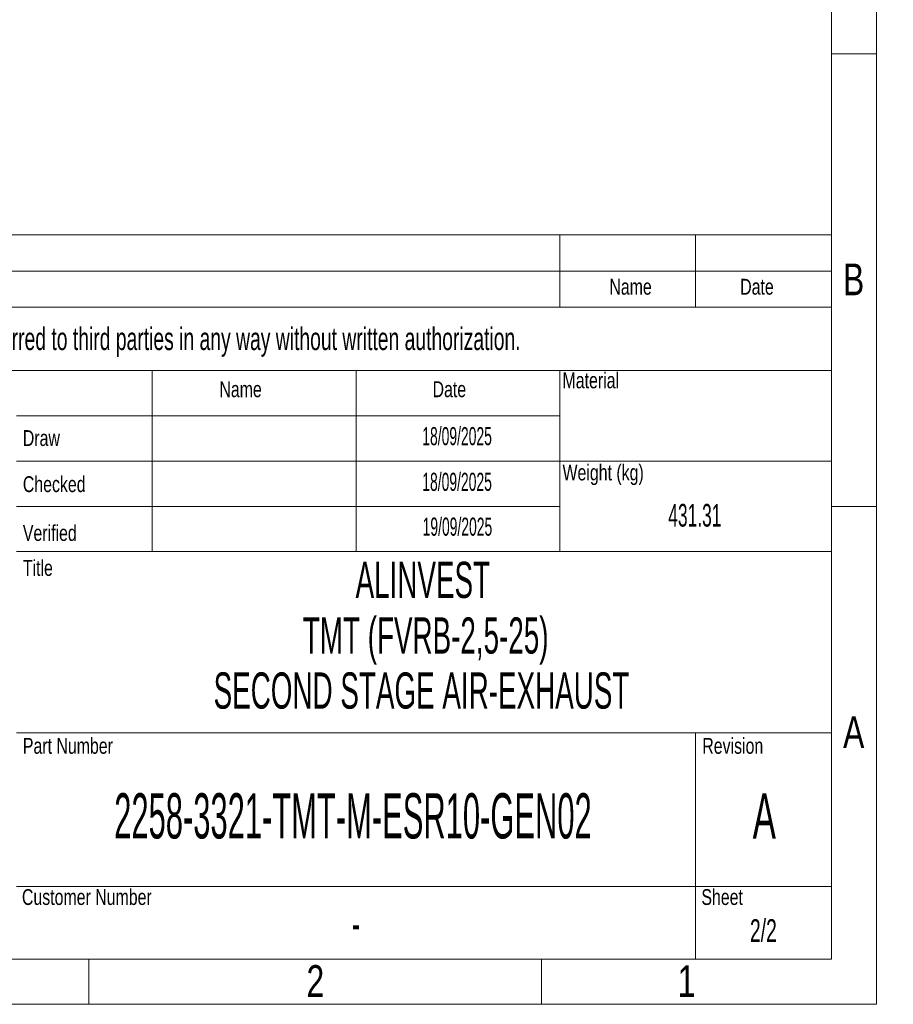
# Paper-space layout 'Hoja2' of a CAD drawing. Header units: millimetres. Extents: x 195 to 7681, y 65 to 5395.
# Tile 11 of 13: x 6427 to 7681, y 65 to 1479. Entities that reach past the tile are written whole.
import ezdxf

# ---------------------------------------------------------------- set-up
doc = ezdxf.new("R2010")
doc.units = ezdxf.units.MM
doc.layers.add('SLD-0', color=179, linetype='Continuous')
doc.styles.add('SLDTEXTSTYLE0', font='TXT', dxfattribs={"width": 0.510549})
doc.styles.add('SLDTEXTSTYLE1', font='TXT', dxfattribs={"width": 0.574367})
doc.styles.add('SLDTEXTSTYLE2', font='TXT', dxfattribs={"width": 0.638186})
doc.styles.add('SLDTEXTSTYLE3', font='TXT', dxfattribs={"width": 0.75})

psp = doc.layouts.new('Hoja2')

# ---------------------------------------------------------------- linework, layer by layer
at = {"color": 7, "linetype": 'Continuous', "lineweight": 18, "ltscale": 13}
for p, q in [((7657, 5395), (7657, 65)), ((7592, 5330), (7592, 130)), ((7592, 1430), (7657, 1430)), ((5252, 1170), (7592, 1170)), ((7202, 1170), (7202, 1066)), ((7397, 1170), (7397, 1066)), ((7592, 1170), (7592, 130)), ((5252, 1118), (7592, 1118)), ((5252, 1066), (7592, 1066)), ((5252, 975), (7592, 975)), ((6617, 975), (6617, 715)), ((6909.5, 975), (6909.5, 715)), ((7202, 975), (7202, 910)), ((7202, 910), (6422, 910)), ((7202, 910), (7202, 845)), ((7202, 845), (6422, 845)), ((7202, 845), (7202, 780)), ((7202, 845), (7592, 845)), ((7202, 780), (6422, 780)), ((7202, 780), (7202, 715)), ((7592, 780), (7657, 780)), ((6422, 715), (6617, 715)), ((6617, 715), (6909.5, 715)), ((6909.5, 715), (7202, 715)), ((7202, 715), (7592, 715)), ((6422, 455), (7592, 455)), ((7397, 455), (7397, 130)), ((6422, 234), (7592, 234)), ((7592, 130), (260, 130)), ((5252, 130), (7592, 130)), ((6526, 130), (6526, 65)), ((7176, 130), (7176, 65)), ((7657, 65), (195, 65))]:
    psp.add_line(p, q, dxfattribs=at)

# ---------------------------------------------------------------- texts
at = {"color": 7, "linetype": 'Continuous', "lineweight": 0, "ltscale": 13}
for s, insert, char_height, attachment_point, style in [('B', (7624, 1128.7), 45.5, 2, 'SLDTEXTSTYLE3'), ('Name', (7303.7, 1106.8), 22.75, 2, 'SLDTEXTSTYLE3'), ('Date', (7485.2, 1106.8), 22.75, 2, 'SLDTEXTSTYLE3'), ('Material', (7206, 972.4), 22.75, 1, 'SLDTEXTSTYLE3'), ('Name', (6713.3, 959.6), 22.75, 1, 'SLDTEXTSTYLE3'), ('Date', (7019.4, 959.6), 22.75, 1, 'SLDTEXTSTYLE3'), ('Draw', (6431.1, 889.5), 22.75, 1, 'SLDTEXTSTYLE3'), ('Weight (kg)', (7206, 840.1), 22.75, 1, 'SLDTEXTSTYLE3'), ('Checked', (6431.1, 823.3), 22.75, 1, 'SLDTEXTSTYLE3'), ('Verified', (6431.1, 753.2), 22.75, 1, 'SLDTEXTSTYLE3'), ('Title', (6431.1, 703), 22.75, 1, 'SLDTEXTSTYLE3'), ('ALINVEST', (7005.4, 700.5), 52, 2, 'SLDTEXTSTYLE1'), ('A', (7624.1, 478.7), 45.5, 2, 'SLDTEXTSTYLE3'), ('Part Number', (6431.1, 447.5), 22.75, 1, 'SLDTEXTSTYLE3'), ('Revision', (7406.7, 447.5), 22.75, 1, 'SLDTEXTSTYLE3'), ('2258-3321-TMT-M-ESR10-GEN02', (6905.1, 368.1), 65, 2, 'SLDTEXTSTYLE0'), ('Customer Number', (6429.8, 230.4), 22.75, 1, 'SLDTEXTSTYLE3'), ('Sheet', (7405.4, 230.4), 22.75, 1, 'SLDTEXTSTYLE3'), ('-', (6909.5, 207.4), 52, 2, 'SLDTEXTSTYLE0'), ('2', (6851.1, 121.2), 45.5, 2, 'SLDTEXTSTYLE3'), ('1', (7384.1, 121.2), 45.5, 2, 'SLDTEXTSTYLE3')]:
    psp.add_mtext(s, dxfattribs=dict(at, insert=insert, char_height=char_height, attachment_point=attachment_point, style=style))
at = {"layer": 'SLD-0', "color": 7, "ltscale": 13, "attachment_point": 2}
for s, insert, char_height, style in [('This drawing is property of INSERTEC. Must not be copier or transferred to third parties in any way without written authorization.', (6359.6, 1037), 32.5, 'SLDTEXTSTYLE2'), ('18/09/2025', (7054.6, 893.9), 26, 'SLDTEXTSTYLE1'), ('18/09/2025', (7054.6, 828.3), 26, 'SLDTEXTSTYLE1'), ('431.31', (7396, 783.5), 32.5, 'SLDTEXTSTYLE1'), ('19/09/2025', (7055.1, 763.9), 26, 'SLDTEXTSTYLE1'), ('TMT (FVRB-2,5-25)', (7009.5, 620.6), 52, 'SLDTEXTSTYLE1'), ('SECOND STAGE AIR-EXHAUST', (7003.5, 541.6), 52, 'SLDTEXTSTYLE1'), ('A', (7495.7, 368), 65, 'SLDTEXTSTYLE1'), ('2/2', (7494.4, 187.2), 32.5, 'SLDTEXTSTYLE2')]:
    psp.add_mtext(s, dxfattribs=dict(at, insert=insert, char_height=char_height, style=style))

doc.saveas('drawing.dxf')
